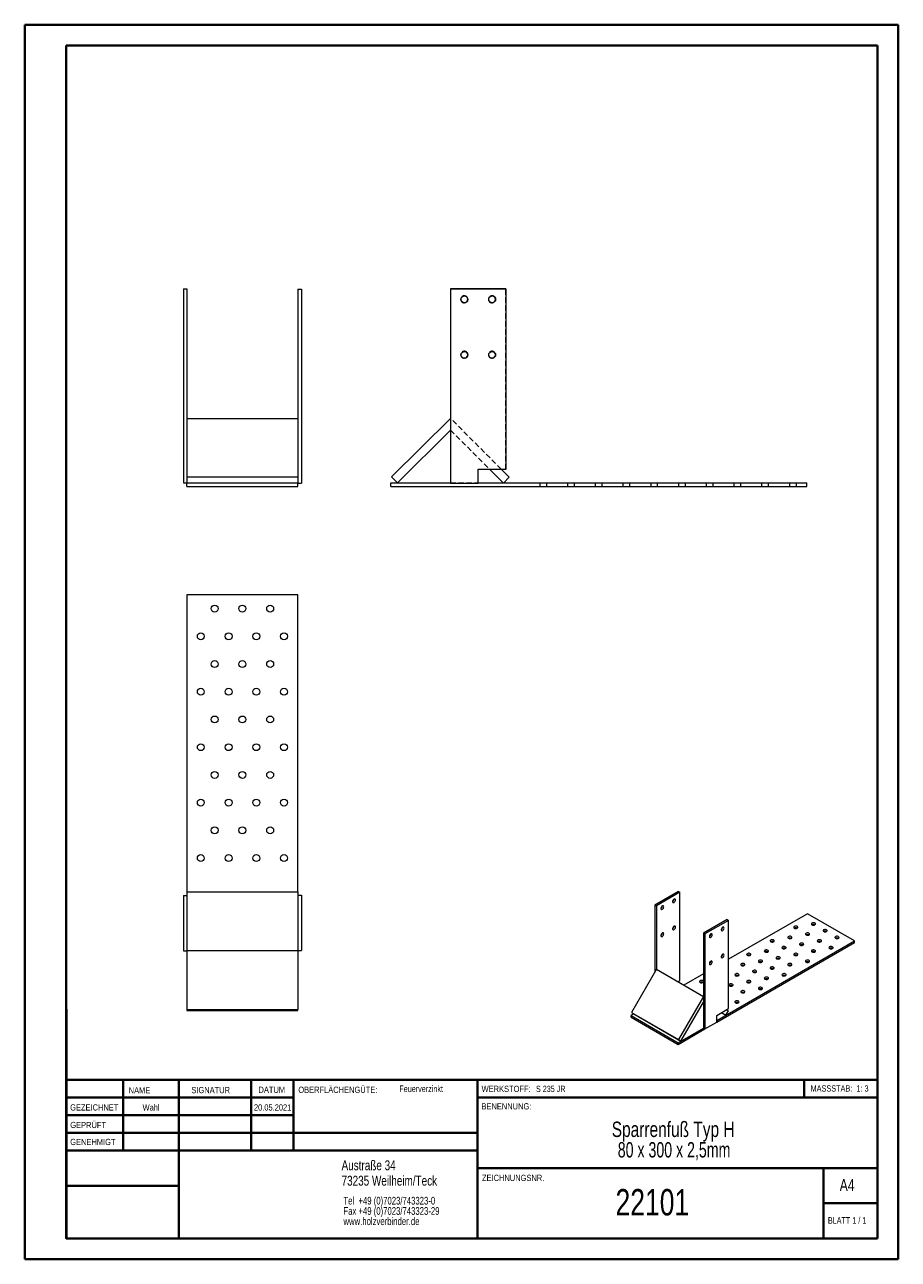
# Model space of a CAD drawing. Header units: millimetres. Extents: x 0 to 210, y 0 to 297.
import ezdxf

# ---------------------------------------------------------------- set-up
doc = ezdxf.new("R2010")
doc.units = ezdxf.units.MM
doc.linetypes.add('HIDDEN', pattern=[1.905, 1.27, -0.635])
doc.styles.add('SLDTEXTSTYLE0', font='TXT', dxfattribs={"width": 0.75})
doc.styles.add('SLDTEXTSTYLE1', font='TXT', dxfattribs={"width": 0.681818})
doc.styles.add('SLDTEXTSTYLE2', font='TXT', dxfattribs={"width": 0.7})
doc.styles.add('SLDTEXTSTYLE3', font='TXT', dxfattribs={"width": 0.6875})

# ---------------------------------------------------------------- blocks, each defined once
blk = doc.blocks.new('SW_NOTE_0')
at = {"color": 0, "linetype": 'Continuous', "lineweight": 0, "char_height": 1.8521, "attachment_point": 1, "style": 'SLDTEXTSTYLE0'}
for s, insert in [('Tel  +49 (0)7023/743323-0', (0, 2.39)), ('Fax +49 (0)7023/743323-29', (0, -0.08)), ('www.holzverbinder.de', (0, -2.55))]:
    blk.add_mtext(s, dxfattribs=dict(at, insert=insert))
blk = doc.blocks.new('SW_NOTE_1')
at = {"color": 0, "linetype": 'Continuous', "lineweight": 0, "char_height": 3.7042, "attachment_point": 2}
for s, insert, style in [('Sparrenfuß Typ H', (19.85, 4.77), 'SLDTEXTSTYLE0'), ('80 x 300 x 2,5mm', (20.07, -0.16), 'SLDTEXTSTYLE3')]:
    blk.add_mtext(s, dxfattribs=dict(at, insert=insert, style=style))

msp = doc.modelspace()

# ---------------------------------------------------------------- linework, layer by layer
at = {"color": 7, "linetype": 'Continuous', "lineweight": 40}
for p, q in [((0.08, 0.21), (0.08, 297.21)), ((0.08, 297.21), (210.08, 297.21)), ((210.08, 0.21), (210.08, 297.21)), ((210.08, 292.21), (210.08, 297.21)), ((10.08, 292.21), (205.08, 292.21)), ((10.08, 5.21), (10.08, 292.21)), ((205.08, 5.21), (205.08, 292.21)), ((10.11, 60.37), (10.11, 5.12)), ((205.08, 43.37), (10.11, 43.37)), ((23.71, 43.37), (23.71, 26.37)), ((37.1, 43.37), (37.1, 5.12)), ((54.51, 43.37), (54.51, 26.37)), ((64.71, 26.37), (64.71, 43.37)), ((108.91, 43.37), (108.91, 5.12)), ((187.47, 39.12), (187.47, 43.37)), ((64.71, 39.1), (10.11, 39.1)), ((205.08, 39.12), (108.91, 39.12)), ((64.71, 34.87), (10.11, 34.87)), ((108.91, 30.62), (10.11, 30.62)), ((108.91, 26.37), (10.11, 26.37)), ((108.91, 22.12), (205.08, 22.12)), ((192.08, 5.21), (192.08, 22.21)), ((37.1, 17.87), (10.11, 17.87)), ((10.11, 13.71), (10.08, 13.71)), ((205.08, 13.71), (192.08, 13.71)), ((10.11, 9.46), (10.08, 9.46)), ((10.08, 5.21), (205.08, 5.21)), ((205.08, 5.21), (180.99, 5.21)), ((0.08, 0.21), (210.08, 0.21))]:
    msp.add_line(p, q, dxfattribs=at)
at = {"color": 7, "linetype": 'Continuous', "lineweight": 15}
for p, q in [((38.24, 233.66), (39.08, 233.66)), ((38.24, 233.66), (38.24, 186.99)), ((39.08, 233.66), (39.08, 202.48)), ((65.74, 233.62), (65.74, 202.52)), ((65.74, 233.62), (66.58, 233.62)), ((66.58, 233.62), (66.58, 186.96)), ((102.42, 233.66), (102.42, 202.48)), ((115.75, 233.66), (102.42, 233.66)), ((102.45, 233.62), (102.45, 186.96)), ((115.79, 233.62), (102.45, 233.62)), ((115.75, 233.62), (115.75, 233.66)), ((115.79, 190.29), (115.79, 233.62)), ((39.08, 202.52), (65.74, 202.52)), ((39.08, 202.48), (39.08, 188.41)), ((65.74, 202.52), (65.74, 188.41)), ((102.45, 202.52), (88.28, 188.41)), ((89.69, 186.99), (102.45, 199.69)), ((102.42, 199.66), (102.42, 186.99)), ((102.45, 199.69), (102.45, 199.68)), ((109.12, 186.96), (109.12, 190.29)), ((109.12, 190.29), (115.79, 190.29)), ((111.8, 190.29), (115.14, 186.93)), ((116.56, 188.34), (114.62, 190.29)), ((39.08, 188.41), (65.74, 188.41)), ((39.08, 188.41), (39.08, 186.99)), ((65.74, 188.41), (65.74, 186.99)), ((88.28, 188.41), (89.69, 186.99)), ((115.14, 186.93), (116.56, 188.34)), ((38.24, 186.99), (39.08, 186.99)), ((39.08, 186.16), (39.08, 186.99)), ((39.08, 186.99), (65.74, 186.99)), ((39.08, 186.16), (65.74, 186.16)), ((65.74, 186.16), (65.74, 186.99)), ((65.74, 186.96), (66.58, 186.96)), ((88.07, 186.16), (88.07, 186.99)), ((88.07, 186.99), (102.45, 186.99)), ((88.07, 186.16), (188.07, 186.16)), ((102.45, 186.96), (109.12, 186.96)), ((109.12, 186.99), (188.07, 186.99)), ((188.07, 186.16), (188.07, 186.99)), ((65.74, 160.08), (39.08, 160.08)), ((39.08, 160.08), (39.08, 88.58)), ((65.74, 88.58), (65.74, 160.08)), ((38.24, 87.77), (39.08, 87.77)), ((38.24, 87.77), (38.24, 74.44)), ((39.08, 88.58), (65.74, 88.58)), ((39.08, 88.58), (39.08, 87.77)), ((39.08, 87.77), (39.08, 74.44)), ((65.74, 88.58), (65.74, 87.8)), ((65.74, 87.8), (65.74, 74.47)), ((65.74, 87.8), (66.58, 87.8)), ((66.58, 87.8), (66.58, 74.47)), ((157.23, 88.7), (151.57, 85.43)), ((157.58, 88.5), (151.92, 85.23)), ((157.23, 88.7), (157.58, 88.5)), ((157.58, 67.27), (157.58, 88.5)), ((151.57, 85.43), (151.92, 85.23)), ((151.57, 85.43), (151.57, 69.35)), ((151.92, 85.23), (151.92, 69.96)), ((188.26, 83.34), (169.26, 72.38)), ((199.57, 76.81), (188.26, 83.34)), ((168.91, 81.96), (163.25, 78.69)), ((169.26, 81.75), (163.61, 78.49)), ((168.91, 81.96), (169.26, 81.75)), ((169.26, 60.52), (169.26, 81.75)), ((163.25, 78.69), (163.25, 55.83)), ((163.25, 78.69), (163.61, 78.49)), ((163.61, 78.49), (163.61, 55.62)), ((38.24, 74.44), (39.08, 74.44)), ((39.08, 74.47), (65.74, 74.47)), ((39.08, 74.44), (39.08, 60.29)), ((65.74, 74.47), (66.58, 74.47)), ((65.74, 74.47), (65.74, 60.29)), ((166.43, 57.68), (199.57, 76.81)), ((166.43, 57.27), (199.57, 76.4)), ((199.57, 76.4), (199.57, 76.81)), ((151.94, 69.98), (145.92, 59.6)), ((151.94, 69.98), (163.25, 63.45)), ((163.25, 68.91), (158.53, 66.18)), ((157.11, 67), (157.58, 67.27)), ((163.25, 63.45), (157.24, 53.07)), ((39.08, 60.29), (65.74, 60.29)), ((39.08, 60.29), (39.08, 60.08)), ((39.08, 60.08), (65.74, 60.08)), ((65.74, 60.08), (65.74, 60.29)), ((145.92, 59.6), (157.24, 53.07)), ((145.92, 59.6), (146.52, 59.25)), ((157.84, 52.72), (163.25, 62.06)), ((163.25, 62.06), (163.25, 62.06)), ((166.43, 58.89), (169.26, 60.52)), ((167.57, 59.55), (168.64, 58.92)), ((168.64, 58.92), (169.24, 59.96)), ((169.24, 59.96), (168.77, 60.24)), ((146.52, 59.25), (145.83, 58.85)), ((145.83, 58.44), (145.83, 58.85)), ((145.83, 58.85), (157.15, 52.32)), ((145.83, 58.44), (157.15, 51.91)), ((146.52, 59.25), (157.84, 52.72)), ((163.61, 55.62), (166.43, 57.26)), ((166.43, 57.26), (166.43, 58.89)), ((157.15, 52.32), (163.25, 55.84)), ((157.15, 51.91), (163.59, 55.63)), ((163.25, 55.83), (163.61, 55.62)), ((157.15, 51.91), (157.15, 52.32)), ((157.24, 53.07), (157.84, 52.72))]:
    msp.add_line(p, q, dxfattribs=at)
at = {"color": 7, "linetype": 'HIDDEN', "lineweight": 0}
for p, q in [((115.75, 190.32), (115.75, 233.62)), ((102.42, 202.48), (102.42, 199.66)), ((114.62, 190.29), (102.45, 202.52)), ((102.45, 199.68), (111.8, 190.29)), ((109.09, 186.99), (109.09, 190.32)), ((109.09, 190.32), (115.75, 190.32)), ((102.45, 186.99), (109.12, 186.99)), ((123.9, 186.99), (123.9, 186.16)), ((125.57, 186.16), (125.57, 186.99)), ((130.57, 186.99), (130.57, 186.16)), ((132.23, 186.16), (132.23, 186.99)), ((137.23, 186.99), (137.23, 186.16)), ((138.9, 186.16), (138.9, 186.99)), ((143.9, 186.99), (143.9, 186.16)), ((145.57, 186.16), (145.57, 186.99)), ((150.57, 186.99), (150.57, 186.16)), ((152.23, 186.16), (152.23, 186.99)), ((157.23, 186.99), (157.23, 186.16)), ((158.9, 186.16), (158.9, 186.99)), ((163.9, 186.99), (163.9, 186.16)), ((165.57, 186.16), (165.57, 186.99)), ((170.57, 186.99), (170.57, 186.16)), ((172.23, 186.16), (172.23, 186.99)), ((177.23, 186.99), (177.23, 186.16)), ((178.9, 186.16), (178.9, 186.99)), ((183.9, 186.99), (183.9, 186.16)), ((185.57, 186.16), (185.57, 186.99))]:
    msp.add_line(p, q, dxfattribs=at)
at = {"color": 7, "linetype": 'Continuous', "lineweight": 0}
for p, q in [((64.71, 39.12), (10.11, 39.12)), ((23.71, 5.21), (23.71, 5.12)), ((54.51, 5.21), (54.51, 5.12))]:
    msp.add_line(p, q, dxfattribs=at)
at = {"color": 7, "linetype": 'Continuous', "lineweight": 15, "flags": 128}
for points in [[(156.52, 86.66), (156.5, 86.79), (156.43, 86.88), (156.32, 86.91), (156.2, 86.88), (156.07, 86.79), (155.95, 86.66), (155.87, 86.5), (155.82, 86.33), (155.82, 86.18), (155.87, 86.07), (155.95, 86.01), (156.07, 86.01), (156.2, 86.07), (156.32, 86.18), (156.43, 86.33), (156.5, 86.5), (156.52, 86.66)], [(153.69, 85.03), (153.67, 85.16), (153.6, 85.25), (153.5, 85.28), (153.37, 85.25), (153.24, 85.16), (153.13, 85.02), (153.04, 84.86), (152.99, 84.7), (152.99, 84.55), (153.04, 84.43), (153.13, 84.37), (153.24, 84.37), (153.37, 84.43), (153.5, 84.55), (153.6, 84.7), (153.67, 84.86), (153.69, 85.03)], [(156.52, 80.13), (156.5, 80.26), (156.43, 80.35), (156.32, 80.38), (156.2, 80.35), (156.07, 80.26), (155.95, 80.13), (155.87, 79.96), (155.82, 79.8), (155.82, 79.65), (155.87, 79.53), (155.95, 79.47), (156.07, 79.47), (156.2, 79.53), (156.32, 79.65), (156.43, 79.8), (156.5, 79.97), (156.52, 80.13)], [(185.08, 79.87), (185.23, 79.81), (185.41, 79.79), (185.59, 79.8), (185.75, 79.86), (185.87, 79.94), (185.93, 80.04), (185.92, 80.14), (185.85, 80.24), (185.72, 80.32), (185.55, 80.36), (185.36, 80.36), (185.19, 80.33), (185.05, 80.26), (184.96, 80.17), (184.93, 80.07), (184.98, 79.96), (185.08, 79.87)], [(189.32, 80.69), (189.47, 80.63), (189.65, 80.61), (189.83, 80.62), (189.99, 80.67), (190.11, 80.75), (190.17, 80.85), (190.16, 80.96), (190.09, 81.06), (189.96, 81.13), (189.79, 81.18), (189.61, 81.18), (189.43, 81.15), (189.29, 81.08), (189.2, 80.99), (189.18, 80.88), (189.22, 80.78), (189.32, 80.69)], [(153.69, 78.49), (153.67, 78.63), (153.6, 78.72), (153.5, 78.75), (153.37, 78.72), (153.24, 78.63), (153.13, 78.49), (153.04, 78.33), (152.99, 78.16), (152.99, 78.01), (153.04, 77.9), (153.13, 77.84), (153.24, 77.84), (153.37, 77.9), (153.5, 78.02), (153.6, 78.17), (153.67, 78.33), (153.69, 78.49)], [(165.37, 78.28), (165.35, 78.42), (165.28, 78.5), (165.18, 78.53), (165.05, 78.5), (164.92, 78.41), (164.81, 78.28), (164.72, 78.12), (164.67, 77.95), (164.67, 77.8), (164.72, 77.69), (164.81, 77.63), (164.92, 77.63), (165.05, 77.69), (165.18, 77.8), (165.28, 77.95), (165.35, 78.12), (165.37, 78.28)], [(168.2, 79.91), (168.18, 80.05), (168.11, 80.14), (168.01, 80.17), (167.88, 80.14), (167.75, 80.05), (167.64, 79.91), (167.55, 79.75), (167.5, 79.59), (167.5, 79.44), (167.55, 79.32), (167.64, 79.26), (167.75, 79.26), (167.88, 79.32), (168.01, 79.44), (168.11, 79.59), (168.18, 79.75), (168.2, 79.91)], [(183.67, 77.43), (183.82, 77.37), (184, 77.34), (184.18, 77.36), (184.34, 77.41), (184.46, 77.49), (184.51, 77.59), (184.51, 77.7), (184.43, 77.79), (184.3, 77.87), (184.13, 77.91), (183.95, 77.92), (183.78, 77.88), (183.63, 77.81), (183.54, 77.72), (183.52, 77.62), (183.56, 77.51), (183.67, 77.43)], [(187.91, 78.24), (188.06, 78.18), (188.24, 78.16), (188.42, 78.17), (188.58, 78.22), (188.7, 78.31), (188.76, 78.41), (188.75, 78.51), (188.67, 78.61), (188.54, 78.68), (188.38, 78.73), (188.19, 78.73), (188.02, 78.7), (187.88, 78.63), (187.79, 78.54), (187.76, 78.43), (187.8, 78.33), (187.91, 78.24)], [(192.15, 79.06), (192.3, 79), (192.48, 78.97), (192.66, 78.99), (192.82, 79.04), (192.94, 79.12), (193, 79.22), (192.99, 79.33), (192.92, 79.43), (192.79, 79.5), (192.62, 79.54), (192.43, 79.55), (192.26, 79.51), (192.12, 79.45), (192.03, 79.35), (192, 79.25), (192.05, 79.15), (192.15, 79.06)], [(194.98, 77.43), (195.13, 77.37), (195.31, 77.34), (195.49, 77.36), (195.65, 77.41), (195.77, 77.49), (195.83, 77.59), (195.82, 77.7), (195.74, 77.79), (195.61, 77.87), (195.45, 77.91), (195.26, 77.92), (195.09, 77.88), (194.95, 77.81), (194.86, 77.72), (194.83, 77.62), (194.87, 77.51), (194.98, 77.43)], [(178.01, 74.16), (178.16, 74.1), (178.34, 74.08), (178.52, 74.09), (178.68, 74.14), (178.8, 74.22), (178.86, 74.32), (178.85, 74.43), (178.77, 74.53), (178.64, 74.6), (178.48, 74.64), (178.29, 74.65), (178.12, 74.62), (177.98, 74.55), (177.89, 74.46), (177.86, 74.35), (177.9, 74.25), (178.01, 74.16)], [(179.42, 76.61), (179.57, 76.55), (179.75, 76.52), (179.93, 76.54), (180.1, 76.59), (180.21, 76.67), (180.27, 76.77), (180.26, 76.88), (180.19, 76.98), (180.06, 77.05), (179.89, 77.09), (179.71, 77.1), (179.53, 77.06), (179.39, 77), (179.3, 76.9), (179.28, 76.8), (179.32, 76.7), (179.42, 76.61)], [(182.25, 74.98), (182.4, 74.92), (182.58, 74.89), (182.76, 74.91), (182.92, 74.96), (183.04, 75.04), (183.1, 75.14), (183.09, 75.25), (183.02, 75.34), (182.89, 75.42), (182.72, 75.46), (182.54, 75.47), (182.36, 75.43), (182.22, 75.36), (182.13, 75.27), (182.1, 75.17), (182.15, 75.06), (182.25, 74.98)], [(186.49, 75.79), (186.65, 75.73), (186.82, 75.71), (187.01, 75.72), (187.17, 75.77), (187.28, 75.86), (187.34, 75.96), (187.33, 76.06), (187.26, 76.16), (187.13, 76.23), (186.96, 76.28), (186.78, 76.28), (186.6, 76.25), (186.46, 76.18), (186.37, 76.09), (186.35, 75.98), (186.39, 75.88), (186.49, 75.79)], [(189.32, 74.16), (189.47, 74.1), (189.65, 74.08), (189.83, 74.09), (189.99, 74.14), (190.11, 74.22), (190.17, 74.32), (190.16, 74.43), (190.09, 74.53), (189.96, 74.6), (189.79, 74.64), (189.61, 74.65), (189.43, 74.62), (189.29, 74.55), (189.2, 74.46), (189.18, 74.35), (189.22, 74.25), (189.32, 74.16)], [(190.74, 76.61), (190.89, 76.55), (191.07, 76.52), (191.25, 76.54), (191.41, 76.59), (191.53, 76.67), (191.58, 76.77), (191.58, 76.88), (191.5, 76.98), (191.37, 77.05), (191.2, 77.09), (191.02, 77.1), (190.85, 77.06), (190.7, 77), (190.62, 76.9), (190.59, 76.8), (190.63, 76.7), (190.74, 76.61)], [(193.56, 74.98), (193.72, 74.92), (193.89, 74.89), (194.08, 74.91), (194.24, 74.96), (194.35, 75.04), (194.41, 75.14), (194.4, 75.25), (194.33, 75.34), (194.2, 75.42), (194.03, 75.46), (193.85, 75.47), (193.67, 75.43), (193.53, 75.36), (193.44, 75.27), (193.42, 75.17), (193.46, 75.06), (193.56, 74.98)], [(165.37, 71.75), (165.35, 71.88), (165.28, 71.97), (165.18, 72), (165.05, 71.97), (164.92, 71.88), (164.81, 71.75), (164.72, 71.59), (164.67, 71.42), (164.67, 71.27), (164.72, 71.16), (164.81, 71.1), (164.92, 71.1), (165.05, 71.16), (165.18, 71.27), (165.28, 71.42), (165.35, 71.59), (165.37, 71.75)], [(168.2, 73.38), (168.18, 73.52), (168.11, 73.6), (168.01, 73.63), (167.88, 73.6), (167.75, 73.52), (167.64, 73.38), (167.55, 73.22), (167.5, 73.05), (167.5, 72.9), (167.55, 72.79), (167.64, 72.73), (167.75, 72.73), (167.88, 72.79), (168.01, 72.9), (168.11, 73.05), (168.18, 73.22), (168.2, 73.38)], [(172.35, 70.89), (172.5, 70.83), (172.68, 70.81), (172.86, 70.82), (173.02, 70.88), (173.14, 70.96), (173.2, 71.06), (173.19, 71.16), (173.12, 71.26), (172.99, 71.34), (172.82, 71.38), (172.64, 71.38), (172.46, 71.35), (172.32, 71.28), (172.23, 71.19), (172.21, 71.08), (172.25, 70.98), (172.35, 70.89)], [(173.77, 73.34), (173.92, 73.28), (174.1, 73.26), (174.28, 73.27), (174.44, 73.33), (174.56, 73.41), (174.61, 73.51), (174.61, 73.61), (174.53, 73.71), (174.4, 73.79), (174.23, 73.83), (174.05, 73.83), (173.88, 73.8), (173.73, 73.73), (173.65, 73.64), (173.62, 73.53), (173.66, 73.43), (173.77, 73.34)], [(176.59, 71.71), (176.75, 71.65), (176.92, 71.63), (177.11, 71.64), (177.27, 71.69), (177.38, 71.77), (177.44, 71.87), (177.43, 71.98), (177.36, 72.08), (177.23, 72.15), (177.06, 72.2), (176.88, 72.2), (176.7, 72.17), (176.56, 72.1), (176.47, 72.01), (176.45, 71.9), (176.49, 71.8), (176.59, 71.71)], [(180.84, 72.53), (180.99, 72.47), (181.17, 72.44), (181.35, 72.46), (181.51, 72.51), (181.63, 72.59), (181.69, 72.69), (181.68, 72.8), (181.6, 72.89), (181.47, 72.97), (181.3, 73.01), (181.12, 73.02), (180.95, 72.98), (180.81, 72.92), (180.72, 72.82), (180.69, 72.72), (180.73, 72.61), (180.84, 72.53)], [(183.67, 70.89), (183.82, 70.83), (184, 70.81), (184.18, 70.82), (184.34, 70.88), (184.46, 70.96), (184.51, 71.06), (184.51, 71.16), (184.43, 71.26), (184.3, 71.34), (184.13, 71.38), (183.95, 71.38), (183.78, 71.35), (183.63, 71.28), (183.54, 71.19), (183.52, 71.08), (183.56, 70.98), (183.67, 70.89)], [(185.08, 73.34), (185.23, 73.28), (185.41, 73.26), (185.59, 73.27), (185.75, 73.33), (185.87, 73.41), (185.93, 73.51), (185.92, 73.61), (185.85, 73.71), (185.72, 73.79), (185.55, 73.83), (185.36, 73.83), (185.19, 73.8), (185.05, 73.73), (184.96, 73.64), (184.93, 73.53), (184.98, 73.43), (185.08, 73.34)], [(187.91, 71.71), (188.06, 71.65), (188.24, 71.63), (188.42, 71.64), (188.58, 71.69), (188.7, 71.77), (188.76, 71.87), (188.75, 71.98), (188.67, 72.08), (188.54, 72.15), (188.38, 72.2), (188.19, 72.2), (188.02, 72.17), (187.88, 72.1), (187.79, 72.01), (187.76, 71.9), (187.8, 71.8), (187.91, 71.71)], [(170.94, 68.44), (171.09, 68.38), (171.27, 68.36), (171.45, 68.38), (171.61, 68.43), (171.73, 68.51), (171.79, 68.61), (171.78, 68.71), (171.7, 68.81), (171.57, 68.89), (171.41, 68.93), (171.22, 68.93), (171.05, 68.9), (170.91, 68.83), (170.82, 68.74), (170.79, 68.64), (170.83, 68.53), (170.94, 68.44)], [(175.18, 69.26), (175.33, 69.2), (175.51, 69.18), (175.69, 69.19), (175.85, 69.24), (175.97, 69.32), (176.03, 69.43), (176.02, 69.53), (175.95, 69.63), (175.82, 69.7), (175.65, 69.75), (175.46, 69.75), (175.29, 69.72), (175.15, 69.65), (175.06, 69.56), (175.03, 69.45), (175.08, 69.35), (175.18, 69.26)], [(179.42, 70.08), (179.57, 70.02), (179.75, 69.99), (179.93, 70.01), (180.1, 70.06), (180.21, 70.14), (180.27, 70.24), (180.26, 70.35), (180.19, 70.44), (180.06, 70.52), (179.89, 70.56), (179.71, 70.57), (179.53, 70.53), (179.39, 70.47), (179.3, 70.37), (179.28, 70.27), (179.32, 70.16), (179.42, 70.08)], [(182.25, 68.44), (182.4, 68.38), (182.58, 68.36), (182.76, 68.38), (182.92, 68.43), (183.04, 68.51), (183.1, 68.61), (183.09, 68.71), (183.02, 68.81), (182.89, 68.89), (182.72, 68.93), (182.54, 68.93), (182.36, 68.9), (182.22, 68.83), (182.13, 68.74), (182.1, 68.64), (182.15, 68.53), (182.25, 68.44)], [(163.25, 67.15), (163.22, 67.18), (163.09, 67.25), (162.92, 67.3), (162.74, 67.3), (162.56, 67.27), (162.42, 67.2), (162.33, 67.11), (162.31, 67), (162.35, 66.9), (162.45, 66.81), (162.45, 66.81)], [(169.52, 66), (169.67, 65.94), (169.85, 65.91), (170.04, 65.93), (170.2, 65.98), (170.31, 66.06), (170.37, 66.16), (170.36, 66.27), (170.29, 66.36), (170.16, 66.44), (169.99, 66.48), (169.81, 66.49), (169.63, 66.45), (169.49, 66.38), (169.4, 66.29), (169.38, 66.19), (169.42, 66.08), (169.52, 66)], [(173.77, 66.81), (173.92, 66.75), (174.1, 66.73), (174.28, 66.74), (174.44, 66.79), (174.56, 66.88), (174.61, 66.98), (174.61, 67.08), (174.53, 67.18), (174.4, 67.25), (174.23, 67.3), (174.05, 67.3), (173.88, 67.27), (173.73, 67.2), (173.65, 67.11), (173.62, 67), (173.66, 66.9), (173.77, 66.81)], [(176.59, 65.18), (176.75, 65.12), (176.92, 65.09), (177.11, 65.11), (177.27, 65.16), (177.38, 65.24), (177.44, 65.34), (177.43, 65.45), (177.36, 65.55), (177.23, 65.62), (177.06, 65.66), (176.88, 65.67), (176.7, 65.64), (176.56, 65.57), (176.47, 65.47), (176.45, 65.37), (176.49, 65.27), (176.59, 65.18)], [(178.01, 67.63), (178.16, 67.57), (178.34, 67.54), (178.52, 67.56), (178.68, 67.61), (178.8, 67.69), (178.86, 67.79), (178.85, 67.9), (178.77, 68), (178.64, 68.07), (178.48, 68.11), (178.29, 68.12), (178.12, 68.08), (177.98, 68.02), (177.89, 67.92), (177.86, 67.82), (177.9, 67.72), (178.01, 67.63)], [(170.94, 61.91), (171.09, 61.85), (171.27, 61.83), (171.45, 61.84), (171.61, 61.9), (171.73, 61.98), (171.79, 62.08), (171.78, 62.18), (171.7, 62.28), (171.57, 62.36), (171.41, 62.4), (171.22, 62.4), (171.05, 62.37), (170.91, 62.3), (170.82, 62.21), (170.79, 62.1), (170.83, 62), (170.94, 61.91)], [(172.35, 64.36), (172.5, 64.3), (172.68, 64.28), (172.86, 64.29), (173.02, 64.34), (173.14, 64.43), (173.2, 64.53), (173.19, 64.63), (173.12, 64.73), (172.99, 64.8), (172.82, 64.85), (172.64, 64.85), (172.46, 64.82), (172.32, 64.75), (172.23, 64.66), (172.21, 64.55), (172.25, 64.45), (172.35, 64.36)]]:
    msp.add_lwpolyline(points, dxfattribs=at)
at = {"color": 7, "linetype": 'Continuous', "lineweight": 15}
for centre in [(105.79, 231.12), (112.45, 231.12), (105.79, 217.79), (112.45, 217.79), (45.74, 156.75), (52.41, 156.75), (59.08, 156.75), (42.41, 150.08), (49.08, 150.08), (55.74, 150.08), (62.41, 150.08), (45.74, 143.41), (52.41, 143.41), (59.08, 143.41), (42.41, 136.75), (49.08, 136.75), (55.74, 136.75), (62.41, 136.75), (45.74, 130.08), (52.41, 130.08), (59.08, 130.08), (42.41, 123.41), (49.08, 123.41), (55.74, 123.41), (62.41, 123.41), (45.74, 116.75), (52.41, 116.75), (59.08, 116.75), (42.41, 110.08), (49.08, 110.08), (55.74, 110.08), (62.41, 110.08), (45.74, 103.41), (52.41, 103.41), (59.08, 103.41), (42.41, 96.75), (49.08, 96.75), (55.74, 96.75), (62.41, 96.75)]:
    msp.add_circle(centre, 0.833, dxfattribs=at)
at = {"color": 7, "linetype": 'HIDDEN', "lineweight": 0}
for centre in [(105.75, 231.16), (112.42, 231.16), (105.75, 217.82), (112.42, 217.82)]:
    msp.add_arc(centre, 0.833, 42.1245, 225.4158, dxfattribs=at)
at = {"color": 7, "linetype": 'Continuous', "lineweight": 15}
for centre, radius, start, end in [((105.75, 231.16), 0.833, 0, 42.1245), ((112.42, 231.16), 0.833, 0, 42.1245), ((105.75, 231.16), 0.833, 225.4158, 0), ((112.42, 231.16), 0.833, 225.4158, 0), ((105.75, 217.82), 0.833, 225.4158, 0), ((105.75, 217.82), 0.833, 0, 42.1245), ((112.42, 217.82), 0.833, 225.4158, 0), ((112.42, 217.82), 0.833, 0, 42.1245), ((155.41, 86.89), 0.754, 302.0516, 357.9484), ((152.58, 85.26), 0.754, 302.0516, 357.9484), ((155.41, 80.36), 0.754, 302.0516, 357.9484), ((189.68, 80.02), 0.755, 62.0825, 117.9175), ((152.58, 78.72), 0.754, 302.0516, 357.9484), ((164.27, 78.51), 0.754, 302.0516, 357.9484), ((167.09, 80.15), 0.754, 302.0516, 357.9484), ((184.02, 76.76), 0.755, 62.0825, 117.9175), ((185.43, 79.21), 0.755, 62.0825, 117.9175), ((188.26, 77.57), 0.755, 62.0825, 117.9175), ((192.5, 78.39), 0.755, 62.0825, 117.9175), ((195.33, 76.76), 0.755, 62.0825, 117.9175), ((179.78, 75.94), 0.755, 62.0825, 117.9175), ((182.6, 74.31), 0.755, 62.0825, 117.9175), ((186.85, 75.13), 0.755, 62.0825, 117.9175), ((191.09, 75.94), 0.755, 62.0825, 117.9175), ((193.92, 74.31), 0.755, 62.0825, 117.9175), ((164.27, 71.98), 0.754, 302.0516, 357.9484), ((167.09, 73.61), 0.754, 302.0516, 357.9484), ((174.12, 72.68), 0.755, 62.0825, 117.9175), ((176.95, 71.04), 0.755, 62.0825, 117.9175), ((178.36, 73.49), 0.755, 62.0825, 117.9175), ((181.19, 71.86), 0.755, 62.0825, 117.9175), ((185.43, 72.68), 0.755, 62.0825, 117.9175), ((188.26, 71.04), 0.755, 62.0825, 117.9175), ((189.68, 73.49), 0.755, 62.0825, 117.9175), ((171.29, 67.78), 0.755, 62.0825, 117.9175), ((172.7, 70.23), 0.755, 62.0825, 117.9175), ((175.53, 68.59), 0.755, 62.0825, 117.9175), ((179.78, 69.41), 0.755, 62.0825, 117.9175), ((182.6, 67.78), 0.755, 62.0825, 117.9175), ((184.02, 70.23), 0.755, 62.0825, 117.9175), ((162.81, 66.14), 0.755, 62.0825, 117.9175), ((162.8, 67.39), 0.677, 238.8853, 311.7829), ((169.88, 65.33), 0.755, 62.0825, 117.9175), ((174.12, 66.14), 0.755, 62.0825, 117.9175), ((178.36, 66.96), 0.755, 62.0825, 117.9175), ((172.7, 63.7), 0.755, 62.0825, 117.9175), ((176.95, 64.51), 0.755, 62.0825, 117.9175), ((171.29, 61.25), 0.755, 62.0825, 117.9175)]:
    msp.add_arc(centre, radius, start, end, dxfattribs=at)

# ---------------------------------------------------------------- block references
at = {"color": 7, "linetype": 'Continuous', "lineweight": 0}
for name, p in [('SW_NOTE_1', (136.11, 28.57)), ('SW_NOTE_0', (76.7, 12.85))]:
    msp.add_blockref(name, p, dxfattribs=at)

# ---------------------------------------------------------------- texts
for s, insert, char_height, attachment_point, style in [('NAME', (25.07, 41.62), 1.5, 1, 'SLDTEXTSTYLE0'), ('SIGNATUR', (40.14, 41.68), 1.5, 1, 'SLDTEXTSTYLE0'), ('DATUM', (56.28, 41.74), 1.5, 1, 'SLDTEXTSTYLE0'), ('OBERFLÄCHENGÜTE:', (65.86, 41.74), 1.5, 1, 'SLDTEXTSTYLE0'), ('Feuerverzinkt', (90.14, 42.03), 1.5875, 1, 'SLDTEXTSTYLE0'), ('WERKSTOFF:', (109.91, 41.96), 1.5, 1, 'SLDTEXTSTYLE0'), ('S 235 JR', (122.99, 41.96), 1.5, 1, 'SLDTEXTSTYLE3'), ('MASSSTAB:  1: 3', (188.99, 42.07), 1.5, 1, 'SLDTEXTSTYLE2'), ('GEZEICHNET', (11, 37.51), 1.5, 1, 'SLDTEXTSTYLE0'), ('Wahl', (30.46, 37.5), 1.499, 2, 'SLDTEXTSTYLE0'), ('20.05.2021', (59.68, 37.5), 1.499, 2, 'SLDTEXTSTYLE0'), ('BENENNUNG:', (109.88, 37.77), 1.5, 1, 'SLDTEXTSTYLE0'), ('GEPRÜFT', (11.03, 33.28), 1.5, 1, 'SLDTEXTSTYLE0'), ('GENEHMIGT', (11.02, 29.19), 1.5, 1, 'SLDTEXTSTYLE0'), ('Austraße 34', (76.25, 24.02), 2.3813, 1, 'SLDTEXTSTYLE0'), ('73235 Weilheim/Teck', (76.25, 20.32), 2.3813, 1, 'SLDTEXTSTYLE0'), ('ZEICHNUNGSNR.', (110, 20.55), 1.5, 1, 'SLDTEXTSTYLE0'), ('A4', (196, 19.52), 2.91, 1, 'SLDTEXTSTYLE0'), ('22101', (150.96, 17.12), 6.35, 2, 'SLDTEXTSTYLE0'), ('BLATT 1 / 1', (193.16, 10.36), 1.5875, 1, 'SLDTEXTSTYLE1')]:
    msp.add_mtext(s, dxfattribs=dict(at, insert=insert, char_height=char_height, attachment_point=attachment_point, style=style))

doc.saveas('drawing.dxf')
